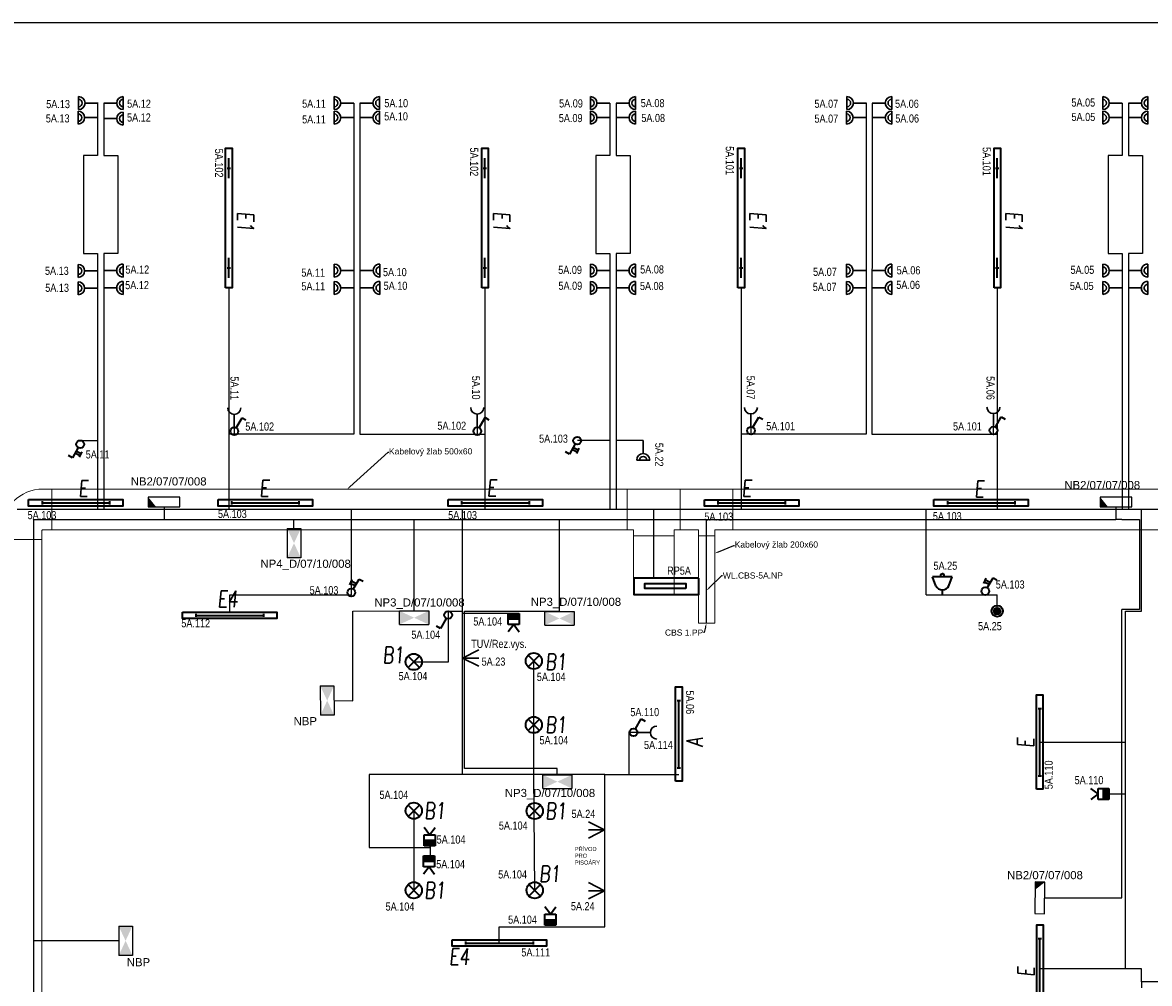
# Model space of a CAD drawing. Header units: millimetres. Extents: x 370888 to 505664, y 284292 to 447185.
# Tile 3 of 41: x 379066 to 392924, y 296150 to 307972. Entities that reach past the tile are written whole.
import ezdxf
from ezdxf import colors
from ezdxf.entities.mleader import LeaderData, LeaderLine
from ezdxf.enums import TextEntityAlignment as Align
from ezdxf.math import Vec2, Vec3

# ---------------------------------------------------------------- set-up
doc = ezdxf.new("R2010")
doc.units = ezdxf.units.MM
doc.header["$LTSCALE"] = 100
doc.layers.get('0').update_dxf_attribs({"color": 21, "linetype": 'CONTINUOUS'})
for name, color, linetype, lineweight in [('2DE_OBL', 91, 'CONTINUOUS', 35), ('2DE_OBL_L1', 91, 'CONTINUOUS', 35), ('E_KABELOVY ŽLAB', 36, 'CONTINUOUS', 25), ('E_NOUZOVÉ+PP OSVĚTLENÍ', 60, 'CONTINUOUS', 25), ('E_ROZVADĚČE', 1, 'CONTINUOUS', 35), ('E_SVĚTLA POPIS', 130, 'CONTINUOUS', 30), ('E_VEDENÍ SILNOPROUD', 50, 'CONTINUOUS', 25), ('E_VEDENÍ_CBS', 214, 'CONTINUOUS', 25), ('E_VYPINACE', 170, 'CONTINUOUS', 35), ('E_ZÁSUVKY POPIS', 111, 'CONTINUOUS', 30), ('E_ZÁSUVKY-DVOJITE', 7, 'CONTINUOUS', 30), ('E_ZÁSUVKY.OST.+VYVODY', 11, 'CONTINUOUS', 30), ('E_ŽLABY', 40, 'CONTINUOUS', 15), ('U1 LIGHTING', 10, 'CONTINUOUS', 35)]:
    doc.layers.add(name, color=color, linetype=linetype, lineweight=lineweight)
for name, color, linetype in [('BEZPECNOSTNE SVETLA', 80, 'CONTINUOUS'), ('E_RÁM', 253, 'CONTINUOUS'), ('GC3_MEP_E_LV_SECURITY LIGHT', 80, 'CONTINUOUS'), ('PIKTOGRAMY', 210, 'CONTINUOUS'), ('PRIPOJKA 230V', 1, 'CONTINUOUS'), ('ŽLAB', 7, 'CONTINUOUS')]:
    doc.layers.add(name, color=color, linetype=linetype)
doc.styles.add('ARIAL', font='arial.ttf')
doc.styles.add('CP_ATTR', font='ROMANS.SHX')
doc.styles.add('CS-ROMANS', font='romans.shx', dxfattribs={"width": 0.75, "oblique": 5})
doc.styles.get("Standard").update_dxf_attribs({"font": 'arial.ttf'})
doc.styles.add('V+P_01_B3_E_FP_001$0$BLOCK', font='romans.shx', dxfattribs={"width": 0.8})

# ---------------------------------------------------------------- blocks, each defined once
blk = doc.blocks.new('A$C3423193F')
at = {"color": 1, "linetype": 'ByBlock'}
for p, q in [((80, 240), (0, 240)), ((80, 240), (160, 240)), ((80, 160), (80, 0))]:
    blk.add_line(p, q, dxfattribs=at)
for radius in [80, 45.2]:
    blk.add_arc((80, 240), radius, 180, 0, dxfattribs=at)
blk = doc.blocks.new('zasuvka_jednoducha')
at = {"color": 1, "lineweight": 30}
blk.add_line((19281, 12983), (19281, 13143), dxfattribs=at)
blk.add_arc((19281, 12903), 80, 0, 180, dxfattribs=at)
blk = doc.blocks.new('E')
at = {"layer": 'U1 LIGHTING', "style": 'CS-ROMANS', "oblique": 5, "width": 0.75}
blk.add_text('E', height=200, dxfattribs=at).set_placement((229480, 21709))
blk = doc.blocks.new('*U30')
at = {"color": 0, "linetype": 'ByBlock'}
for p, q in [((24, 249.57), (96, 374.28)), ((96, 374.28), (143.56, 346.82))]:
    blk.add_line(p, q, dxfattribs=at)
blk.add_circle((0, 208), 48, dxfattribs=at)
blk = doc.blocks.new('prepinas-svetel-jednoduchy')
at = {"layer": 'E_VYPINACE', "rotation": 89.99999999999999}
blk.add_blockref('*U30', (208, 2), dxfattribs=at)
blk = doc.blocks.new('*U32', base_point=(28429, 5840))
at = {"linetype": 'ByBlock'}
blk.add_hatch(color=0, dxfattribs=at).paths.add_polyline_path([(28362, 5840), (28497, 5840), (28497, 5772), (28362, 5772)])
at = {"color": 0, "linetype": 'ByBlock'}
for p, q in [((28429, 5907), (28362, 5997)), ((28429, 5907), (28497, 5997)), ((28362, 5907), (28497, 5907)), ((28362, 5772), (28362, 5907)), ((28362, 5840), (28497, 5840)), ((28497, 5907), (28497, 5772)), ((28497, 5772), (28362, 5772))]:
    blk.add_line(p, q, dxfattribs=at)
blk = doc.blocks.new('pohybove-cidlo-svetla')
at = {"layer": 'E_VYPINACE', "rotation": 180}
blk.add_blockref('*U32', (-1, 30), dxfattribs=at)
blk = doc.blocks.new('*U28', base_point=(57391, -22719))
at = {"lineweight": 30, "ltscale": 0.1}
for p, q in [((57291, -22519), (57391, -22719)), ((57391, -22719), (57391, -22519)), ((57391, -22719), (57491, -22519))]:
    blk.add_line(p, q, dxfattribs=at)
blk = doc.blocks.new('pripojka 230V')
at = {"layer": 'PRIPOJKA 230V', "color": 1, "xscale": -1}
blk.add_blockref('*U28', (0, -2, -40), dxfattribs=at)
blk = doc.blocks.new('Rozvaděč')
at = {"layer": 'E_ROZVADĚČE'}
blk.add_lwpolyline([(2, 6), (802, 6), (802, 206), (2, 206), (2, 6)], dxfattribs=at)
blk.add_lwpolyline([(161, 134), (664, 134), (664, 73), (161, 73)], close=True, dxfattribs=at)
blk = doc.blocks.new('*U24')
at = {"color": 0, "linetype": 'ByBlock'}
for p, q in [((24, 249.57), (96, 374.28)), ((96, 374.28), (143.56, 346.82))]:
    blk.add_line(p, q, dxfattribs=at)
blk.add_circle((0, 208), 48, dxfattribs=at)
blk = doc.blocks.new('tlacitko_prepinac_svetla')
at = {"layer": 'E_VYPINACE'}
for points in [[(16875, 8774), (16940, 8744)], [(16888, 8798), (16951, 8769)], [(16930, 8722), (16960, 8787)]]:
    blk.add_lwpolyline(points, dxfattribs=at)
at = {"layer": 'E_VYPINACE', "rotation": 180}
blk.add_blockref('*U24', (16937, 9090), dxfattribs=at)
blk = doc.blocks.new('*U51')
for p, q in [((120, 260), (120, 370)), ((120, 370), (620, 370)), ((620, 370), (620, 260)), ((0, -250), (0, 250)), ((0, 250), (110, 250)), ((110, -250), (0, -250))]:
    blk.add_line(p, q)
for radius in [510, 10]:
    blk.add_arc((110, 260), radius, 270, 0)
at = {"style": 'CP_ATTR', "flags": 9}
for tag in ['NAME', 'PRODUCER', 'PRODUCT-TYPE', 'ARTICLE', 'FLOW', 'NUMBER', 'SYSTEM', 'FORM', 'SIZE', 'OTHER']:
    blk.add_attdef(tag, (0, 0), '', height=0.0001, dxfattribs=at)
blk = doc.blocks.new('*U53')
for p, q in [((0, -250), (0, 250)), ((0, 250), (10960, 250)), ((10960, 250), (10960, -250)), ((10960, -250), (0, -250))]:
    blk.add_line(p, q)
at = {"style": 'CP_ATTR', "flags": 9}
for tag in ['NAME', 'PRODUCER', 'PRODUCT-TYPE', 'ARTICLE', 'FLOW', 'NUMBER', 'SYSTEM', 'FORM', 'SIZE', 'OTHER']:
    blk.add_attdef(tag, (0, 0), '', height=0.0001, dxfattribs=at)
blk = doc.blocks.new('2DELLI009_CZ')
for p, q in [((-0.5, 0.1), (-0.5, -0.1)), ((-0.5, 0), (0.5, 0)), ((0.5, 0.1), (0.5, -0.1))]:
    blk.add_line(p, q)
blk.add_lwpolyline([(-0.7, 0.2), (0.7, 0.2), (0.7, -0.2), (-0.7, -0.2)], close=True)
at = {"linetype": 'ByBlock', "style": 'CP_ATTR', "flags": 9}
for tag, p in [('NAME', (-0.092, -0.018)), ('GROUP', (-0.092, -0.018)), ('NUMBER', (-0.092, -0.018)), ('PRODUCER', (-0.092, -0.018)), ('ARTICLE', (-0.092, -0.018)), ('CHARACTER', (-0.092, -0.018)), ('VOLTAGE', (-0.092, -0.019)), ('WEIGHT', (-0.092, -0.018)), ('OTHER', (-0.092, -0.018)), ('PRODUCT-TYPE', (-0.092, -0.019)), ('ORDER-NO', (-0.092, -0.019)), ('POWER', (-0.092, -0.019))]:
    blk.add_attdef(tag, text='', height=0.00005, dxfattribs=at).set_placement(p, align=Align.MIDDLE_LEFT)
blk = doc.blocks.new('*U56')
at = {"layer": 'GC3_MEP_E_LV_SECURITY LIGHT', "linetype": 'ByBlock'}
for p, q in [((135, 59), (-255, 61)), ((-255, 61), (-255, -59)), ((135, -61), (135, 59)), ((-255, -59), (135, -61))]:
    blk.add_line(p, q, dxfattribs=at)
at = {"layer": 'GC3_MEP_E_LV_SECURITY LIGHT'}
blk.add_solid([(-255, 61), (-255, -59), (-158, -60)], dxfattribs=at)
at = {"layer": 'BEZPECNOSTNE SVETLA', "style": 'ARIAL'}
blk.add_attdef('BEZ.SV', (52, -54), '', height=100, dxfattribs=at)
blk = doc.blocks.new('*U58')
at = {"layer": 'GC3_MEP_E_LV_SECURITY LIGHT', "linetype": 'ByBlock'}
for p, q in [((-118, 196), (-122, -194)), ((2, 194), (-118, 196)), ((-2, -196), (2, 194)), ((-122, -194), (-2, -196))]:
    blk.add_line(p, q, dxfattribs=at)
at = {"layer": 'GC3_MEP_E_LV_SECURITY LIGHT'}
blk.add_solid([(2, 194), (-118, 196), (-119, 99)], dxfattribs=at)
at = {"layer": 'BEZPECNOSTNE SVETLA', "style": 'ARIAL'}
blk.add_attdef('BEZ.SV', (52, -54), '', height=100, dxfattribs=at)
blk = doc.blocks.new('V+P_01_B3_E_FP_001$0$E-LI-35')
at = {"layer": 'E_NOUZOVÉ+PP OSVĚTLENÍ', "linetype": 'ByBlock'}
for p, q in [((-10.88, -1.92), (10.88, -1.92)), ((-10.88, -12.08), (-10.88, -1.92)), ((10.88, -1.92), (10.88, -12.08)), ((-10.88, -12.08), (10.88, -12.08))]:
    blk.add_line(p, q, dxfattribs=at)
at = {"layer": 'E_NOUZOVÉ+PP OSVĚTLENÍ'}
blk.add_solid([(-10.88, -12.08), (-10.88, -1.92), (10.88, -1.92), (10.88, -12.08)], dxfattribs=at)
at = {"layer": 'E_NOUZOVÉ+PP OSVĚTLENÍ', "style": 'V+P_01_B3_E_FP_001$0$BLOCK', "width": 0.8, "flags": 8}
for tag, p in [('DIVERS.1', (-17.93, -2.11)), ('DIVERS.2', (-16.41, -11.97))]:
    blk.add_attdef(tag, text='', height=7.25, dxfattribs=at).set_placement(p, align=Align.RIGHT)
at = {"layer": 'E_NOUZOVÉ+PP OSVĚTLENÍ', "style": 'V+P_01_B3_E_FP_001$0$BLOCK', "width": 0.8}
for tag, p, height, flags in [('BLOCKNAME', (-6.79, -1.4), 2.54, 3), ('LEISTUNG', (13.35, -11.99), 7.25, 8)]:
    blk.add_attdef(tag, p, '', height=height, dxfattribs=dict(at, flags=flags))
blk.add_attdef('STROMKREIS', text='', height=7.25, dxfattribs=at).set_placement((-11.76, -23.81), align=Align.BOTTOM_CENTER)
blk = doc.blocks.new('*U59')
at = {"layer": 'GC3_MEP_E_LV_SECURITY LIGHT', "xscale": 16.54563019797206, "yscale": 16.54563022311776, "zscale": 16.54563022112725, "rotation": 270.0000000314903}
blk.add_blockref('V+P_01_B3_E_FP_001$0$E-LI-35', (116, 0), dxfattribs=at)
at = {"layer": 'PIKTOGRAMY', "style": 'ARIAL'}
blk.add_attdef('PIKTOGRAM', (162, -40), '', height=100, dxfattribs=at)
blk = doc.blocks.new('*U60')
at = {"layer": 'GC3_MEP_E_LV_SECURITY LIGHT', "xscale": 16.54563019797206, "yscale": 16.54563022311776, "zscale": 16.54563022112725}
blk.add_blockref('V+P_01_B3_E_FP_001$0$E-LI-35', (0, 116), dxfattribs=at)
at = {"layer": 'PIKTOGRAMY', "style": 'ARIAL'}
blk.add_attdef('PIKTOGRAM', (162, -40), '', height=100, dxfattribs=at)
blk = doc.blocks.new('*U61')
at = {"layer": 'GC3_MEP_E_LV_SECURITY LIGHT', "xscale": 16.54563019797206, "yscale": 16.54563022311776, "zscale": 16.54563022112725, "rotation": 270.2193183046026}
blk.add_blockref('V+P_01_B3_E_FP_001$0$E-LI-35', (116, 0), dxfattribs=at)
at = {"layer": 'PIKTOGRAMY', "style": 'ARIAL'}
blk.add_attdef('PIKTOGRAM', (162, -40), '', height=100, dxfattribs=at)
blk = doc.blocks.new('2DELLI018_CZ')
for p, q in [((-0.6, 0), (-0.4, 0)), ((-0.5, 0.1), (-0.5, -0.1)), ((0.4, 0), (0.6, 0)), ((0.5, 0.1), (0.5, -0.1))]:
    blk.add_line(p, q)
blk.add_lwpolyline([(-0.7, 0.2), (0.7, 0.2), (0.7, -0.2), (-0.7, -0.2)], close=True)
at = {"linetype": 'ByBlock', "style": 'CP_ATTR', "flags": 9}
for tag, p in [('NAME', (-0.092, -0.018)), ('GROUP', (-0.092, -0.018)), ('NUMBER', (-0.092, -0.018)), ('PRODUCER', (-0.092, -0.018)), ('ARTICLE', (-0.092, -0.018)), ('CHARACTER', (-0.092, -0.018)), ('VOLTAGE', (-0.092, -0.019)), ('WEIGHT', (-0.092, -0.018)), ('OTHER', (-0.092, -0.018)), ('PRODUCT-TYPE', (-0.092, -0.019)), ('ORDER-NO', (-0.092, -0.019)), ('POWER', (-0.092, -0.019))]:
    blk.add_attdef(tag, text='', height=0.00005, dxfattribs=at).set_placement(p, align=Align.MIDDLE_LEFT)
blk = doc.blocks.new('E1')
at = {"layer": 'U1 LIGHTING', "style": 'CS-ROMANS', "oblique": 5, "width": 0.75}
blk.add_text('E1', height=200, dxfattribs=at).set_placement((229480, 21709))
blk = doc.blocks.new('E4')
at = {"layer": 'U1 LIGHTING', "style": 'CS-ROMANS', "oblique": 5, "width": 0.75}
blk.add_text('E4', height=200, dxfattribs=at).set_placement((229480, 21709))
blk = doc.blocks.new('2DELLI_01_CZ')
for p, q in [((-0.354, 0.354), (0.354, -0.354)), ((-0.354, -0.354), (0.354, 0.354))]:
    blk.add_line(p, q)
blk.add_circle((0, 0), 0.5)
at = {"linetype": 'ByBlock', "style": 'CP_ATTR', "flags": 9}
for tag, p in [('NAME', (-0.092, -0.018)), ('GROUP', (-0.092, -0.018)), ('NUMBER', (-0.092, -0.018)), ('PRODUCER', (-0.092, -0.018)), ('ARTICLE', (-0.092, -0.018)), ('CHARACTER', (-0.092, -0.018)), ('VOLTAGE', (-0.092, -0.019)), ('WEIGHT', (-0.092, -0.018)), ('OTHER', (-0.092, -0.018)), ('PRODUCT-TYPE', (-0.092, -0.019)), ('ORDER-NO', (-0.092, -0.019)), ('POWER', (-0.092, -0.019))]:
    blk.add_attdef(tag, text='', height=0.00005, dxfattribs=at).set_placement(p, align=Align.MIDDLE_LEFT)
blk = doc.blocks.new('B1')
at = {"layer": 'U1 LIGHTING', "style": 'CS-ROMANS', "oblique": 5, "width": 0.75}
blk.add_text('B1', height=200, dxfattribs=at).set_placement((229480, 21709))
blk = doc.blocks.new('*U63')
for p, q in [((0, -100), (0, 100)), ((0, 100), (1075, 100)), ((1075, 100), (1075, -100)), ((1075, -100), (0, -100))]:
    blk.add_line(p, q)
at = {"style": 'CP_ATTR', "flags": 9}
for tag in ['NAME', 'PRODUCER', 'PRODUCT-TYPE', 'ARTICLE', 'FLOW', 'NUMBER', 'SYSTEM', 'FORM', 'SIZE', 'OTHER']:
    blk.add_attdef(tag, (0, 0), '', height=0.0001, dxfattribs=at)
blk = doc.blocks.new('*U64')
for p, q in [((225, 325), (225, 325)), ((225, 325), (425, 325)), ((225, 250), (225, 325)), ((425, 325), (425, 325)), ((425, 250), (425, 325)), ((0, -250), (0, 250)), ((0, 250), (0, 250)), ((0, 250), (225, 250)), ((650, 250), (425, 250)), ((650, 250), (650, 250)), ((650, 250), (650, -250)), ((0, -250), (0, -250)), ((0, -250), (650, -250)), ((650, -250), (650, -250))]:
    blk.add_line(p, q)
at = {"style": 'CP_ATTR', "flags": 9}
for tag in ['NAME', 'PRODUCER', 'PRODUCT-TYPE', 'ARTICLE', 'FLOW', 'NUMBER', 'SYSTEM', 'FORM', 'SIZE', 'OTHER']:
    blk.add_attdef(tag, (0, 0), '', height=0.0001, dxfattribs=at)
blk = doc.blocks.new('*U65')
for p, q in [((0, -250), (0, 250)), ((0, 250), (7077, 250)), ((7077, 250), (7077, -250)), ((7077, -250), (0, -250))]:
    blk.add_line(p, q)
at = {"style": 'CP_ATTR', "flags": 9}
for tag in ['NAME', 'PRODUCER', 'PRODUCT-TYPE', 'ARTICLE', 'FLOW', 'NUMBER', 'SYSTEM', 'FORM', 'SIZE', 'OTHER']:
    blk.add_attdef(tag, (0, 0), '', height=0.0001, dxfattribs=at)
blk = doc.blocks.new('CPEL_3386')
blk.add_hatch(color=256).paths.add_polyline_path([(-0.2, 0, 1), (0.2, 0, 1)])
for radius in [0.35, 0.2]:
    blk.add_circle((0, 0), radius)
at = {"linetype": 'ByBlock', "style": 'CP_ATTR', "flags": 9}
for tag, p in [('NAME', (-0.092, -0.018)), ('GROUP', (-0.092, -0.018)), ('NUMBER', (-0.092, -0.018)), ('PRODUCER', (-0.092, -0.018)), ('ARTICLE', (-0.092, -0.018)), ('CHARACTER', (-0.092, -0.018)), ('VOLTAGE', (-0.092, -0.019)), ('WEIGHT', (-0.092, -0.018)), ('OTHER', (-0.092, -0.018)), ('PRODUCT-TYPE', (-0.092, -0.019)), ('ORDER-NO', (-0.092, -0.019)), ('POWER', (-0.092, -0.019))]:
    blk.add_attdef(tag, text='', height=0.00005, dxfattribs=at).set_placement(p, align=Align.MIDDLE_LEFT)
blk = doc.blocks.new('CPEL_1003')
for p, q in [((0, 0), (0, -0.3)), ((-0.4, -0.55), (-0.6, -1.1)), ((0.4, -0.55), (0.6, -1.1)), ((-0.6, -1.1), (0.6, -1.1))]:
    blk.add_line(p, q)
blk.add_circle((0, -1.2), 0.1)
blk.add_arc((0, -0.745), 0.445, 25.98923, 154.01077)
at = {"linetype": 'ByBlock', "style": 'CP_ATTR', "flags": 9}
for tag, p in [('NAME', (-0.092, -0.018)), ('GROUP', (-0.092, -0.018)), ('NUMBER', (-0.092, -0.018)), ('PRODUCER', (-0.092, -0.018)), ('ARTICLE', (-0.092, -0.018)), ('CHARACTER', (-0.092, -0.018)), ('VOLTAGE', (-0.092, -0.019)), ('WEIGHT', (-0.092, -0.018)), ('OTHER', (-0.092, -0.018)), ('PRODUCT-TYPE', (-0.092, -0.019)), ('ORDER-NO', (-0.092, -0.019)), ('POWER', (-0.092, -0.019))]:
    blk.add_attdef(tag, text='', height=0.00005, dxfattribs=at).set_placement(p, align=Align.MIDDLE_LEFT)
blk = doc.blocks.new('*U67')
for p, q in [((0, -250), (0, 250)), ((0, 250), (6662.5, 250)), ((6662.5, 250), (6662.5, -250)), ((6662.5, -250), (0, -250))]:
    blk.add_line(p, q)
at = {"style": 'CP_ATTR', "flags": 9}
for tag in ['NAME', 'PRODUCER', 'PRODUCT-TYPE', 'ARTICLE', 'FLOW', 'NUMBER', 'SYSTEM', 'FORM', 'SIZE', 'OTHER']:
    blk.add_attdef(tag, (0, 0), '', height=0.0001, dxfattribs=at)
blk = doc.blocks.new('*U68')
for p, q in [((75, 325), (75, 325)), ((75, 325), (575, 325)), ((75, 250), (75, 325)), ((575, 325), (575, 325)), ((575, 250), (575, 325)), ((0, -250), (0, 250)), ((0, 250), (0, 250)), ((0, 250), (75, 250)), ((650, 250), (575, 250)), ((650, 250), (650, 250)), ((650, 250), (650, -250)), ((0, -250), (0, -250)), ((0, -250), (650, -250)), ((650, -250), (650, -250))]:
    blk.add_line(p, q)
at = {"style": 'CP_ATTR', "flags": 9}
for tag in ['NAME', 'PRODUCER', 'PRODUCT-TYPE', 'ARTICLE', 'FLOW', 'NUMBER', 'SYSTEM', 'FORM', 'SIZE', 'OTHER']:
    blk.add_attdef(tag, (0, 0), '', height=0.0001, dxfattribs=at)
blk = doc.blocks.new('*U69')
for p, q in [((0, -250), (0, 250)), ((0, 250), (721, 250)), ((721, 250), (721, -250)), ((721, -250), (0, -250))]:
    blk.add_line(p, q)
at = {"style": 'CP_ATTR', "flags": 9}
for tag in ['NAME', 'PRODUCER', 'PRODUCT-TYPE', 'ARTICLE', 'FLOW', 'NUMBER', 'SYSTEM', 'FORM', 'SIZE', 'OTHER']:
    blk.add_attdef(tag, (0, 0), '', height=0.0001, dxfattribs=at)
blk = doc.blocks.new('A')
at = {"layer": 'U1 LIGHTING', "style": 'CS-ROMANS', "oblique": 5, "width": 0.75}
blk.add_text('A', height=200, dxfattribs=at).set_placement((229480, 21709))

msp = doc.modelspace()

# ---------------------------------------------------------------- linework, layer by layer
at = {"layer": 'E_RÁM', "color": 252, "true_color": 0x939598}
msp.add_lwpolyline([(399617, 284292), (373037, 284292), (373037, 307972), (399617, 307972)], close=True, dxfattribs=at)
at = {"layer": 'E_VEDENÍ SILNOPROUD'}
for p, q in [((379989, 306982), (379989, 306335)), ((380064, 306982), (380064, 306335)), ((383139, 306982), (383139, 302907)), ((383214, 306982), (383214, 302907)), ((386289, 306982), (386289, 306335)), ((386364, 306982), (386364, 306335)), ((389439, 306982), (389439, 302907)), ((389514, 306982), (389509, 302907)), ((392589, 306982), (392589, 306335)), ((392664, 306982), (392664, 306335)), ((379989, 306335), (379814, 306335)), ((379814, 306335), (379814, 305130)), ((380064, 306335), (380239, 306335)), ((380239, 306335), (380239, 305130)), ((386289, 306335), (386114, 306335)), ((386114, 306335), (386114, 305130)), ((386364, 306335), (386539, 306335)), ((386539, 306335), (386539, 305130)), ((392589, 306335), (392414, 306335)), ((392414, 306335), (392414, 305372)), ((392664, 306335), (392839, 306335)), ((392839, 306335), (392839, 305130)), ((392414, 305372), (392414, 305130)), ((379814, 305130), (379989, 305130)), ((379989, 305130), (379989, 301982)), ((380239, 305130), (380064, 305130)), ((380064, 305130), (380064, 301982)), ((386114, 305130), (386289, 305130)), ((386289, 305130), (386289, 301982)), ((386539, 305130), (386364, 305130)), ((386364, 305130), (386364, 301982)), ((392414, 305130), (392589, 305130)), ((392589, 305130), (392589, 301982)), ((392839, 305130), (392664, 305130)), ((392664, 305130), (392664, 301982)), ((381602, 304707), (381602, 301982)), ((384752, 304707), (384752, 301982)), ((387902, 304707), (387902, 301982)), ((391052, 304707), (391052, 302907)), ((381670, 302990), (381670, 302907)), ((384657, 302996), (384657, 302907)), ((388022, 302997), (388022, 302907)), ((391003, 303001), (391003, 302907)), ((379777, 302832), (379989, 302832)), ((381670, 302907), (381602, 302907)), ((383139, 302907), (381670, 302907)), ((383214, 302907), (384657, 302907)), ((384657, 302907), (384752, 302907)), ((386289, 302832), (385890, 302832)), ((386698, 302829), (386364, 302829)), ((389439, 302907), (387902, 302907)), ((389509, 302907), (391003, 302907)), ((391003, 302907), (391052, 302907)), ((391052, 302907), (391052, 301982)), ((394539, 301982), (379001, 301982)), ((383111, 300932), (383111, 301982)), ((384477, 298722), (384477, 301982)), ((386827, 301136), (386827, 301982)), ((390177, 300932), (390177, 301982)), ((392827, 300895), (392827, 301982)), ((381613, 300719), (381613, 300932)), ((381613, 300932), (383111, 300932)), ((390177, 300932), (391052, 300932)), ((391052, 300732), (391052, 300932)), ((392827, 300732), (392827, 300895)), ((384302, 300732), (384477, 300732)), ((384302, 300107), (384302, 300732)), ((392627, 296332), (392627, 300732)), ((392627, 300732), (392827, 300732)), ((385106, 300701), (384477, 300701)), ((383877, 300107), (384302, 300107)), ((385353, 298722), (385353, 300118)), ((386527, 298722), (386527, 299238)), ((386627, 299237), (386527, 299238)), ((391574, 299120), (392627, 299120)), ((384482, 298722), (383327, 298722)), ((383327, 298722), (383327, 297822)), ((386225, 298722), (384482, 298722)), ((385364, 297297), (385353, 298722)), ((386227, 296847), (386225, 298722)), ((386225, 298722), (386527, 298722)), ((386527, 298722), (387137, 298722)), ((392426, 298482), (392627, 298482)), ((383877, 298275), (383877, 297822)), ((383327, 297822), (384077, 297822)), ((383877, 297822), (383877, 297297)), ((384077, 297822), (384077, 297844)), ((384077, 297844), (384077, 297722)), ((384929, 296648), (384929, 296847)), ((384929, 296847), (386227, 296847)), ((392627, 296332), (391577, 296332)), ((392827, 296332), (392627, 296332)), ((392827, 296170), (392827, 296332)), ((398096, 296170), (392827, 296170)), ((392827, 296170), (392827, 296095))]:
    msp.add_line(p, q, dxfattribs=at)
at = {"layer": 'E_VEDENÍ_CBS'}
for p, q in [((380806, 302014), (380806, 301857)), ((392512, 302014), (392512, 301857)), ((379199, 301857), (392512, 301857)), ((379199, 301857), (379199, 290474)), ((382404, 301747), (382404, 301857)), ((383881, 300734), (383881, 301857)), ((385668, 300725), (385668, 301857)), ((387477, 300582), (387477, 301857)), ((392583, 301857), (392512, 301857)), ((392583, 301857), (392802, 301857)), ((392802, 301857), (392802, 300750)), ((383127, 300732), (383881, 300734)), ((383127, 299627), (383127, 300732)), ((384502, 298797), (384502, 300732)), ((384502, 300732), (385668, 300732)), ((392583, 297204), (392583, 300750)), ((392802, 300750), (392583, 300750)), ((382896, 299632), (383127, 299627)), ((385642, 298797), (384502, 298797)), ((385642, 298717), (385642, 298797)), ((391636, 297204), (392583, 297204)), ((380249, 296675), (379199, 296675))]:
    msp.add_line(p, q, dxfattribs=at)
at = {"layer": 'E_ŽLABY'}
msp.add_line((391579, 298538), (391579, 298532), dxfattribs=at)

# ---------------------------------------------------------------- block references
for name, p, rotation in [('E1', (360000, 535129), 270), ('E1', (363150, 535129), 270), ('E1', (366300, 535129), 270), ('E1', (369450, 535129), 270), ('Rozvaděč', (387383, 301142), 180)]:
    msp.add_blockref(name, p, dxfattribs=dict(rotation=rotation))
at = {"layer": '2DE_OBL', "xscale": 1228.571428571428, "yscale": 200, "zscale": 1000, "rotation": 89.99999999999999}
for p in [(381602, 305567), (384752, 305567), (387902, 305567), (391052, 305567)]:
    msp.add_blockref('2DELLI018_CZ', p, dxfattribs=at)
at = {"layer": '2DE_OBL', "xscale": 200, "yscale": 200, "zscale": 100}
for p in [(383877, 300107), (385353, 300118), (385353, 299332), (383877, 298275), (385364, 298272), (383877, 297297), (385364, 297297)]:
    msp.add_blockref('2DELLI_01_CZ', p, dxfattribs=at)
at = {"layer": '2DE_OBL_L1', "xscale": 828.5714285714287, "yscale": 200, "zscale": 1000}
for p in [(379721, 302063), (382050, 302063), (384880, 302063), (388031, 302062), (390853, 302063), (381613, 300679), (384929, 296648)]:
    msp.add_blockref('2DELLI009_CZ', p, dxfattribs=at)
at = {"layer": '2DE_OBL_L1', "xscale": 828.5714285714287, "yscale": 200, "zscale": 1000, "rotation": 90}
for p in [(387137, 299218), (391574, 299120), (391577, 296291)]:
    msp.add_blockref('2DELLI009_CZ', p, dxfattribs=at)
at = {"layer": 'E_NOUZOVÉ+PP OSVĚTLENÍ'}
ref = msp.add_blockref('*U56', (380866, 302074), dxfattribs=at)
ref.add_attrib('BEZ.SV', 'NB2/07/07/008', (380397, 302277), dxfattribs={"layer": 'BEZPECNOSTNE SVETLA', "height": 100, "style": 'ARIAL'})
ref = msp.add_blockref('*U56', (392572, 302074), dxfattribs=at)
ref.add_attrib('BEZ.SV', 'NB2/07/07/008', (391877, 302232), dxfattribs={"layer": 'BEZPECNOSTNE SVETLA', "height": 100, "style": 'ARIAL'})
ref = msp.add_blockref('*U59', (382404, 301567), dxfattribs=at)
ref.add_attrib('PIKTOGRAM', 'NP4_D/07/10/008', (381992, 301264), dxfattribs={"height": 100, "style": 'ARIAL'})
ref = msp.add_blockref('*U60', (383881, 300650), dxfattribs=at)
ref.add_attrib('PIKTOGRAM', 'NP3_D/07/10/008', (383392, 300788), dxfattribs={"height": 100, "style": 'ARIAL'})
ref = msp.add_blockref('*U60', (385668, 300641), dxfattribs=at)
ref.add_attrib('PIKTOGRAM', 'NP3_D/07/10/008', (385316, 300796), dxfattribs={"height": 100, "style": 'ARIAL'})
ref = msp.add_blockref('*U61', (382812, 299631), dxfattribs=at)
ref.add_attrib('PIKTOGRAM', 'NBP', (382399, 299328), dxfattribs={"height": 100, "style": 'ARIAL'})
ref = msp.add_blockref('*U60', (385642, 298633), dxfattribs=at)
ref.add_attrib('PIKTOGRAM', 'NP3_D/07/10/008', (384997, 298444), dxfattribs={"height": 100, "style": 'ARIAL'})
ref = msp.add_blockref('*U58', (391636, 297204), dxfattribs=at)
ref.add_attrib('BEZ.SV', 'NB2/07/07/008', (391173, 297433), dxfattribs={"layer": 'BEZPECNOSTNE SVETLA', "height": 100, "style": 'ARIAL'})
ref = msp.add_blockref('*U61', (380333, 296676), dxfattribs=at)
ref.add_attrib('PIKTOGRAM', 'NBP', (380348, 296362), dxfattribs={"height": 100, "style": 'ARIAL'})
at = {"layer": 'E_VEDENÍ_CBS', "rotation": 90}
msp.add_blockref('A', (409139, 69581), dxfattribs=at)
at = {"layer": 'E_VYPINACE'}
for name, p, rotation in [('prepinas-svetel-jednoduchy', (381668, 302944), 270), ('prepinas-svetel-jednoduchy', (384656, 302945), 270), ('prepinas-svetel-jednoduchy', (388022, 302952), 270), ('prepinas-svetel-jednoduchy', (391003, 302954), 270), ('tlacitko_prepinac_svetla', (407842, 309858), 180)]:
    msp.add_blockref(name, p, dxfattribs=dict(at, rotation=rotation))
at = {"layer": 'E_VYPINACE', "xscale": 200, "yscale": 200, "zscale": 200, "rotation": 180}
msp.add_blockref('CPEL_1003', (390377, 300932), dxfattribs=at)
at = {"layer": 'E_VYPINACE', "xscale": 200, "yscale": 200, "zscale": 200}
msp.add_blockref('CPEL_3386', (391052, 300732), dxfattribs=at)
at = {"layer": 'E_ZÁSUVKY-DVOJITE', "xscale": -1}
for p, rotation in [((379995, 307062), 89.99999999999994), ((383139, 307062), 89.99999999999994), ((386289, 307062), 89.99999999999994), ((389444, 307062), 89.99999999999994), ((392589, 307062), 89.99999999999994), ((379989, 306882), 89.99999999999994), ((383139, 306882), 89.99999999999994), ((386289, 306882), 89.99999999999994), ((389439, 306882), 89.99999999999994), ((392589, 306882), 89.99999999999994), ((380064, 304841), 269.9999999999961), ((383219, 304841), 269.9999999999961), ((386364, 304841), 269.9999999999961), ((389514, 304841), 269.9999999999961), ((392664, 304841), 269.9999999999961), ((380064, 304627), 269.9999999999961), ((383219, 304627), 269.9999999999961), ((386364, 304627), 269.9999999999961), ((389514, 304627), 269.9999999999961), ((392664, 304627), 269.9999999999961), ((386618, 302829), 180)]:
    msp.add_blockref('A$C3423193F', p, dxfattribs=dict(at, rotation=rotation))
at = {"layer": 'E_ZÁSUVKY-DVOJITE'}
for p, rotation in [((380064, 307062), 270), ((383214, 307062), 270), ((386364, 307062), 270), ((389514, 307062), 270), ((392664, 307062), 270), ((380064, 306870), 270), ((383214, 306882), 270), ((386364, 306882), 270), ((389514, 306882), 270), ((392664, 306882), 270), ((379989, 304837), 89.99999999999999), ((383139, 304841), 89.99999999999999), ((386289, 304841), 89.99999999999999), ((389439, 304841), 89.99999999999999), ((392589, 304841), 89.99999999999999), ((379989, 304623), 89.99999999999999), ((383139, 304627), 89.99999999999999), ((386289, 304627), 89.99999999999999), ((389439, 304627), 89.99999999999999), ((392589, 304627), 89.99999999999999)]:
    msp.add_blockref('A$C3423193F', p, dxfattribs=dict(at, rotation=rotation))
at = {"layer": 'E_ZÁSUVKY.OST.+VYVODY', "color": 1}
for name, p, rotation in [('zasuvka_jednoducha', (400951, 316134), 180), ('zasuvka_jednoducha', (403938, 316139), 180), ('zasuvka_jednoducha', (407303, 316141), 180), ('zasuvka_jednoducha', (410285, 316144), 180), ('tlacitko_prepinac_svetla', (400046, 309842), 180), ('zasuvka_jednoducha', (399770, 279956), 89.99999999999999)]:
    msp.add_blockref(name, p, dxfattribs=dict(at, rotation=rotation))
for p in [(362838, 293902), (368950, 293947)]:
    msp.add_blockref('tlacitko_prepinac_svetla', p, dxfattribs=at)
at = {"layer": 'E_ZÁSUVKY.OST.+VYVODY'}
for p, rotation in [((384477, 300154), 270), ((386222, 298040), 90), ((386222, 297292), 90)]:
    msp.add_blockref('pripojka 230V', p, dxfattribs=dict(at, rotation=rotation))
at = {"layer": 'E_ŽLABY', "zscale": 50, "rotation": 180}
for name, p in [('*U51', (379425, 301982)), ('*U68', (387152, 301982)), ('*U64', (387802, 301982))]:
    msp.add_blockref(name, p, dxfattribs=at)
at = {"layer": 'E_ŽLABY'}
for name, p, rotation in [('*U65', (386502, 301982), 180), ('*U53', (379055, 301612), 270), ('*U69', (386827, 301657), 270), ('*U63', (387477, 300582), 90.00000000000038)]:
    msp.add_blockref(name, p, dxfattribs=dict(at, rotation=rotation))
for name, p in [('*U67', (387802, 301982)), ('E4', (151984, 279070)), ('B1', (154015, 278382)), ('B1', (156014, 278298)), ('B1', (156014, 277523)), ('B1', (154526, 276466)), ('B1', (156014, 276463)), ('B1', (155939, 275690)), ('B1', (154526, 275488)), ('E4', (154833, 274671))]:
    msp.add_blockref(name, p, dxfattribs=at)
at = {"layer": 'U1 LIGHTING'}
for p in [(150272, 280431), (152499, 280433), (155296, 280438), (158430, 280434), (161290, 280424)]:
    msp.add_blockref('E', p, dxfattribs=at)
at = {"layer": 'U1 LIGHTING', "rotation": 90}
for p in [(413209, 69569), (413216, 66752)]:
    msp.add_blockref('E', p, dxfattribs=at)
at = {"layer": 'ŽLAB'}
for name, p, rotation in [('prepinas-svetel-jednoduchy', (384302, 300683), 89.99999999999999), ('prepinas-svetel-jednoduchy', (386577, 299240), 270), ('pohybove-cidlo-svetla', (392328, 298481), 269.9999999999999), ('pohybove-cidlo-svetla', (384071, 297942), 180), ('pohybove-cidlo-svetla', (385556, 296965), 180)]:
    msp.add_blockref(name, p, dxfattribs=dict(at, rotation=rotation))
for p in [(385107, 300603), (384067, 297621)]:
    msp.add_blockref('pohybove-cidlo-svetla', p, dxfattribs=at)

# ---------------------------------------------------------------- texts
at = {"layer": 'E_SVĚTLA POPIS', "width": 0.8}
for s, rotation, p in [('5A.102', 270, (381433, 306420)), ('5A.102', 270, (384570, 306435)), ('5A.101', 270, (387713, 306451)), ('5A.101', 270, (390872, 306440)), ('5A.07', 270, (387970, 303627)), ('5A.06', 270, (387224, 299755)), ('5A.110', 90, (391734, 298540))]:
    msp.add_text(s, height=100, rotation=rotation, dxfattribs=at).set_placement(p)
for s, p in [('5A.102', (381805, 302952)), ('5A.102', (384167, 302962)), ('5A.101', (388211, 302957)), ('5A.101', (390508, 302954)), ('5A.103', (385418, 302803)), ('5A.11', (379843, 302609)), ('5A.103', (379128, 301862)), ('5A.103', (381469, 301877)), ('5A.103', (384300, 301862)), ('5A.103', (387450, 301844)), ('5A.103', (390260, 301849)), ('5A.103', (382596, 300938)), ('5A.103', (391034, 301009)), ('5A.112', (381018, 300532)), ('5A.104', (384609, 300554)), ('5A.104', (383847, 300391)), ('5A.104', (383690, 299882)), ('5A.104', (385390, 299872)), ('5A.110', (386540, 299439)), ('5A.104', (385423, 299093)), ('5A.110', (392003, 298602)), ('5A.104', (383455, 298421)), ('5A.104', (384923, 298043)), ('5A.104', (384158, 297871)), ('5A.104', (384153, 297568)), ('5A.104', (384915, 297442)), ('5A.104', (383530, 297047)), ('5A.104', (385037, 296886)), ('5A.111', (385200, 296483))]:
    msp.add_text(s, height=100, dxfattribs=at).set_placement(p)
at = {"layer": 'E_ZÁSUVKY POPIS', "width": 0.8}
for s, p in [('5A.13', (379357, 306919)), ('5A.12', (380352, 306924)), ('5A.11', (382504, 306924)), ('5A.10', (383515, 306930)), ('5A.09', (385664, 306927)), ('5A.08', (386668, 306931)), ('5A.07', (388804, 306923)), ('5A.06', (389795, 306923)), ('5A.05', (391964, 306938)), ('5A.13', (379352, 306743)), ('5A.12', (380351, 306754)), ('5A.11', (382504, 306731)), ('5A.10', (383513, 306768)), ('5A.09', (385660, 306747)), ('5A.08', (386675, 306748)), ('5A.07', (388804, 306740)), ('5A.06', (389798, 306742)), ('5A.05', (391965, 306761)), ('5A.13', (379342, 304868)), ('5A.12', (380331, 304883)), ('5A.11', (382494, 304845)), ('5A.10', (383498, 304852)), ('5A.09', (385653, 304879)), ('5A.08', (386661, 304885)), ('5A.07', (388787, 304855)), ('5A.06', (389815, 304874)), ('5A.05', (391953, 304880)), ('5A.13', (379345, 304659)), ('5A.12', (380328, 304692)), ('5A.11', (382495, 304677)), ('5A.10', (383506, 304684)), ('5A.09', (385656, 304684)), ('5A.08', (386658, 304681)), ('5A.07', (388784, 304670)), ('5A.06', (389810, 304695)), ('5A.05', (391945, 304682)), ('RP5A', (386993, 301179)), ('5A.25', (390268, 301240)), ('5A.25', (390816, 300496)), ('TUV/Rez.vys.', (384583, 300279)), ('5A.23', (384711, 300060)), ('5A.114', (386708, 299035)), ('5A.24', (385817, 298187)), ('5A.24', (385809, 297051))]:
    msp.add_text(s, height=100, dxfattribs=at).set_placement(p)
for s, p in [('5A.10', (384593, 303626)), ('5A.11', (381623, 303619)), ('5A.06', (390919, 303622)), ('5A.22', (386846, 302802))]:
    msp.add_text(s, height=100, rotation=270, dxfattribs=at).set_placement(p)
at = {"layer": 'E_ZÁSUVKY POPIS', "insert": (385857, 297830), "char_height": 50, "attachment_point": 1}
msp.add_mtext_dynamic_manual_height_columns('PŘÍVOD PRO PISOÁRY', width=210, gutter_width=12.5, heights=[0], dxfattribs=at)

# ---------------------------------------------------------------- leaders
at = {"layer": 'E_KABELOVY ŽLAB'}
ml = msp.add_multileader_mtext('Standard', dxfattribs=at)
ml.set_content('Kabelový žlab 500x60', color=256, style='ARIAL')
ml.set_leader_properties()
ml.build(insert=Vec2(0, 0))
ml.multileader.update_dxf_attribs({"arrow_head_size": 50})
ctx = ml.context
ctx.base_point, ctx.char_height, ctx.arrow_head_size, ctx.plane_origin = Vec3(383570, 302686), 75, 50, Vec3(383043, 302219)
notes = []
notes.append((ctx, [(0, (1, 1, 0), (383562, 302686), (1, 0), 8, [(0, [(383055, 302228)], 0, [])])]))
ctx.mtext.insert, ctx.mtext.flow_direction = Vec3(383572, 302734), 5
ml = msp.add_multileader_mtext('Standard', dxfattribs=at)
ml.set_content('Kabelový žlab 200x60', color=256, style='ARIAL')
ml.set_leader_properties()
ml.build(insert=Vec2(0, 0))
ml.multileader.update_dxf_attribs({"arrow_head_size": 50})
ctx = ml.context
ctx.base_point, ctx.char_height, ctx.arrow_head_size, ctx.plane_origin = Vec3(387821, 301539), 75, 50, Vec3(387564, 301110)
notes.append((ctx, [(0, (1, 1, 0), (387813, 301539), (1, 0), 8, [(0, [(387577, 301441)], 0, [])])]))
ctx.mtext.insert, ctx.mtext.flow_direction = Vec3(387823, 301588), 5
at = {"layer": 'E_VEDENÍ_CBS'}
ml = msp.add_multileader_mtext('Standard', dxfattribs=at)
ml.set_content('WL.CBS-5A.NP', color=256, style='ARIAL')
ml.set_leader_properties()
ml.build(insert=Vec2(0, 0))
ml.multileader.update_dxf_attribs({"arrow_head_size": 50})
ctx = ml.context
ctx.base_point, ctx.char_height, ctx.arrow_head_size, ctx.plane_origin = Vec3(387675, 301169), 75, 50, Vec3(388177, 300973)
notes.append((ctx, [(0, (1, 1, 0), (387667, 301169), (1, 0), 8, [(0, [(387474, 300982)], 0, [])])]))
ctx.mtext.insert, ctx.mtext.flow_direction = Vec3(387677, 301207), 5
ml = msp.add_multileader_mtext('Standard', dxfattribs=at)
ml.set_content('CBS 1.PP', color=256, style='ARIAL')
ml.set_leader_properties()
ml.build(insert=Vec2(0, 0))
ml.multileader.update_dxf_attribs({"arrow_head_size": 50})
ctx = ml.context
ctx.base_point, ctx.char_height, ctx.arrow_head_size, ctx.plane_origin = Vec3(386973, 300467), 75, 50, Vec3(387475, 300271)
ctx.text_align_type = 2
notes.append((ctx, [(0, (1, 1, 0), (387447, 300467), (-1, 0), 8, [(0, [(387476, 300583)], 0, [])])]))
ctx.mtext.insert, ctx.mtext.alignment, ctx.mtext.flow_direction = Vec3(387437, 300505), 3, 5
for ctx, leaders in notes:
    for number, flags, end, landing, length, lines in leaders:
        leader = LeaderData()
        leader.index, (leader.has_last_leader_line, leader.has_dogleg_vector, leader.attachment_direction) = number, flags
        leader.last_leader_point, leader.dogleg_vector, leader.dogleg_length = Vec3(end), Vec3(landing), length
        for number, points, colour, breaks in lines:
            line = LeaderLine()
            line.index, line.vertices, line.color, line.breaks = number, Vec3.list(points), colors.encode_raw_color(colour), breaks
            leader.lines.append(line)
        ctx.leaders.append(leader)

doc.saveas('drawing.dxf')
